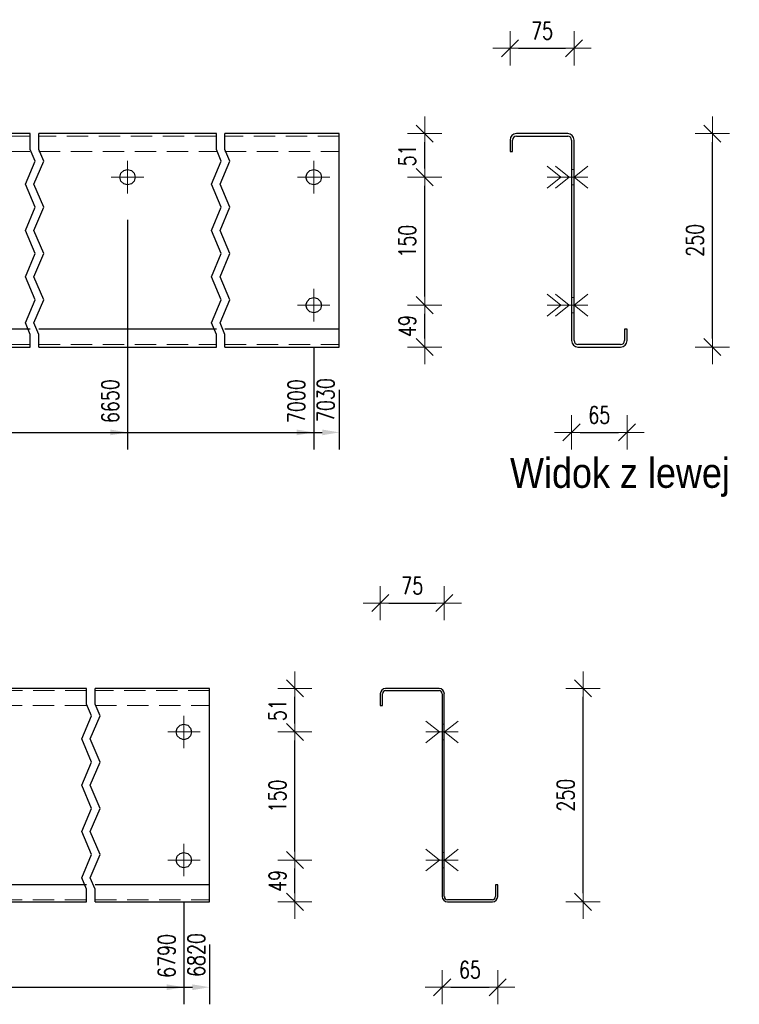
# Model space of a CAD drawing. Header units: millimetres. Extents: x -136 to 717, y 10101 to 10771.
# Tile 15 of 39: x 39 to 123, y 10495 to 10610. Entities that reach past the tile are written whole.
import ezdxf

# ---------------------------------------------------------------- set-up
doc = ezdxf.new("R2010")
doc.units = ezdxf.units.MM
doc.header["$LTSCALE"] = 10
doc.linetypes.add('HIDDEN', pattern=[0.375, 0.25, -0.125])
doc.linetypes.add('MITTE', pattern=[2, 1.25, -0.25, 0.25, -0.25])
doc.layers.get('Defpoints').update_dxf_attribs({"color": 1})
for name, color, linetype, lineweight in [('PS_Bolt', 4, 'Continuous', 13), ('PS_DIM', 4, 'Continuous', 13), ('PS_Hidden', 2, 'HIDDEN', 9), ('PS_Mid', 5, 'MITTE', 15), ('PS_Shape', 161, 'Continuous', 30), ('PS_SOLID', 7, 'Continuous', 30), ('PS_TEXT', 3, 'Continuous', 18)]:
    doc.layers.add(name, color=color, linetype=linetype, lineweight=lineweight)
doc.styles.add('gil', font='txt', dxfattribs={"width": 0.9})
doc.styles.add('simplex', font='simplex.shx', dxfattribs={"width": 0.75})
doc.dimstyles.new('1_10_GŁ_DS1-LS10', dxfattribs={"dimtxt": 2, "dimasz": 2, "dimexe": 2, "dimexo": 5, "dimgap": 1, "dimtad": 1, "dimjust": 4, "dimdec": 0, "dimlfac": 10, "dimtxsty": 'simplex', "dimblk1": 'NONE', "dimsah": 1, "dimcen": 2, "dimclrd": 256, "dimclre": 256, "dimclrt": 3, "dimadec": 1, "dimazin": 0, "dimtfac": 1, "dimtdec": 0, "dimtmove": 2, "dimatfit": 3, "dimfxl": 1, "dimarcsym": 0})
doc.dimstyles.new('1_10_PRZ_DS1-LS10', dxfattribs={"dimtxt": 2, "dimasz": 1, "dimexe": 2, "dimexo": 5, "dimgap": 1, "dimtad": 1, "dimdec": 0, "dimlfac": 10, "dimtxsty": 'simplex', "dimblk": 'dimznak', "dimcen": 2, "dimse1": 1, "dimse2": 1, "dimclrt": 3, "dimadec": 1, "dimazin": 0, "dimtfac": 1, "dimtdec": 0, "dimtix": 1, "dimtmove": 2, "dimatfit": 3, "dimldrblk": 'dim-grot', "dimfxl": 1, "dimarcsym": 0})

# ---------------------------------------------------------------- blocks, each defined once
blk = doc.blocks.new('*D46')
at = {"layer": 'Defpoints', "color": 0, "transparency": 16777216}
for p in [(51.16, 10591.67), (-92.04, 10571.77), (51.16, 10561.77)]:
    blk.add_point(p, dxfattribs=at)
at = {"layer": 'PS_DIM', "lineweight": -2, "transparency": 16777216}
for p, q in [((51.16, 10586.67), (51.16, 10559.77)), ((-92.04, 10566.77), (-92.04, 10559.77)), ((-92.04, 10561.77), (49.16, 10561.77))]:
    blk.add_line(p, q, dxfattribs=at)
at = {"layer": 'PS_DIM', "transparency": 16777216}
blk.add_solid([(49.16, 10562.1), (49.16, 10561.43), (51.16, 10561.77)], dxfattribs=at)
at = {"layer": 'PS_DIM', "color": 3, "transparency": 16777216, "insert": (49.14, 10565.43), "char_height": 2, "attachment_point": 5, "rotation": 90, "style": 'simplex'}
blk.add_mtext('6650', dxfattribs=at)
blk = doc.blocks.new('_None')
blk = doc.blocks.new('*D47')
at = {"layer": 'Defpoints', "color": 0, "transparency": 16777216}
for p in [(72.96, 10576.67), (-92.04, 10571.77), (72.96, 10561.77)]:
    blk.add_point(p, dxfattribs=at)
at = {"layer": 'PS_DIM', "lineweight": -2, "transparency": 16777216}
for p, q in [((72.96, 10571.67), (72.96, 10559.77)), ((-92.04, 10566.77), (-92.04, 10559.77)), ((-92.04, 10561.77), (70.96, 10561.77))]:
    blk.add_line(p, q, dxfattribs=at)
at = {"layer": 'PS_DIM', "transparency": 16777216}
blk.add_solid([(70.96, 10562.1), (70.96, 10561.43), (72.96, 10561.77)], dxfattribs=at)
at = {"layer": 'PS_DIM', "color": 3, "transparency": 16777216, "insert": (70.94, 10565.43), "char_height": 2, "attachment_point": 5, "rotation": 90, "style": 'simplex'}
blk.add_mtext('7000', dxfattribs=at)
blk = doc.blocks.new('*D48')
at = {"layer": 'Defpoints', "color": 0, "transparency": 16777216}
for p in [(-92.04, 10571.77), (75.96, 10571.77), (75.96, 10561.77)]:
    blk.add_point(p, dxfattribs=at)
at = {"layer": 'PS_DIM', "lineweight": -2, "transparency": 16777216}
for p, q in [((-92.04, 10566.77), (-92.04, 10559.77)), ((75.96, 10566.77), (75.96, 10559.77)), ((-92.04, 10561.77), (73.96, 10561.77))]:
    blk.add_line(p, q, dxfattribs=at)
at = {"layer": 'PS_DIM', "transparency": 16777216}
blk.add_solid([(73.96, 10562.1), (73.96, 10561.43), (75.96, 10561.77)], dxfattribs=at)
at = {"layer": 'PS_DIM', "color": 3, "transparency": 16777216, "insert": (74.36, 10565.56), "char_height": 2, "attachment_point": 5, "rotation": 90, "style": 'simplex'}
blk.add_mtext('7030', dxfattribs=at)
blk = doc.blocks.new('dimznak')
at = {"color": 0}
for points in [[(0, 2), (0, -2)], [(-2, 0), (2, 0)]]:
    blk.add_lwpolyline(points, dxfattribs=at)
at = {"color": 2}
blk.add_lwpolyline([(1, 1), (-1, -1)], dxfattribs=at)
blk = doc.blocks.new('*D49')
at = {"layer": 'Defpoints', "color": 0, "transparency": 16777216}
for p in [(72.96, 10576.67), (85.96, 10576.67), (72.96, 10571.77)]:
    blk.add_point(p, dxfattribs=at)
at = {"layer": 'PS_DIM', "color": 0, "lineweight": -2, "transparency": 16777216}
blk.add_line((85.96, 10572.77), (85.96, 10575.67), dxfattribs=at)
for p, rotation in [((85.96, 10576.67), 90), ((85.96, 10571.77), 270)]:
    blk.add_blockref('dimznak', p, dxfattribs=dict(at, rotation=rotation))
at = {"layer": 'PS_DIM', "color": 3, "transparency": 16777216, "insert": (83.92, 10574.22), "char_height": 2, "attachment_point": 5, "rotation": 90, "style": 'simplex'}
blk.add_mtext('49', dxfattribs=at)
blk = doc.blocks.new('dim-grot')
blk.add_hatch(color=256).paths.add_polyline_path([(0, 0), (-2, 0.5), (-2, -0.5)])
blk.add_lwpolyline([(0, 0), (-2, 0.5), (-2, -0.5), (0, 0)])
blk = doc.blocks.new('*D50')
at = {"layer": 'Defpoints', "color": 0, "transparency": 16777216}
for p in [(72.96, 10591.67), (85.96, 10591.67), (72.96, 10576.67)]:
    blk.add_point(p, dxfattribs=at)
at = {"layer": 'PS_DIM', "color": 0, "lineweight": -2, "transparency": 16777216}
blk.add_line((85.96, 10577.67), (85.96, 10590.67), dxfattribs=at)
for p, rotation in [((85.96, 10591.67), 90), ((85.96, 10576.67), 270)]:
    blk.add_blockref('dimznak', p, dxfattribs=dict(at, rotation=rotation))
at = {"layer": 'PS_DIM', "color": 3, "transparency": 16777216, "insert": (83.92, 10584.17), "char_height": 2, "attachment_point": 5, "rotation": 90, "style": 'simplex'}
blk.add_mtext('150', dxfattribs=at)
blk = doc.blocks.new('*D51')
at = {"layer": 'Defpoints', "color": 0, "transparency": 16777216}
for p in [(72.96, 10596.77), (85.96, 10596.77), (72.96, 10591.67)]:
    blk.add_point(p, dxfattribs=at)
at = {"layer": 'PS_DIM', "color": 0, "lineweight": -2, "transparency": 16777216}
blk.add_line((85.96, 10592.67), (85.96, 10595.77), dxfattribs=at)
for p, rotation in [((85.96, 10596.77), 90), ((85.96, 10591.67), 270)]:
    blk.add_blockref('dimznak', p, dxfattribs=dict(at, rotation=rotation))
at = {"layer": 'PS_DIM', "color": 3, "transparency": 16777216, "insert": (83.92, 10594.22), "char_height": 2, "attachment_point": 5, "rotation": 90, "style": 'simplex'}
blk.add_mtext('51', dxfattribs=at)
blk = doc.blocks.new('*D52')
at = {"layer": 'Defpoints', "color": 0, "transparency": 16777216}
for p in [(103.16, 10573.23), (109.66, 10573.19), (109.66, 10561.77)]:
    blk.add_point(p, dxfattribs=at)
at = {"layer": 'PS_DIM', "color": 0, "lineweight": -2, "transparency": 16777216}
blk.add_line((104.16, 10561.77), (108.66, 10561.77), dxfattribs=at)
at = {"layer": 'PS_DIM', "color": 0, "lineweight": -2, "transparency": 16777216, "rotation": 180}
blk.add_blockref('dimznak', (103.16, 10561.77), dxfattribs=at)
at = {"layer": 'PS_DIM', "color": 0, "lineweight": -2, "transparency": 16777216}
blk.add_blockref('dimznak', (109.66, 10561.77), dxfattribs=at)
at = {"layer": 'PS_DIM', "color": 3, "transparency": 16777216, "insert": (106.41, 10563.81), "char_height": 2, "attachment_point": 5, "style": 'simplex'}
blk.add_mtext('65', dxfattribs=at)
blk = doc.blocks.new('*D53')
at = {"layer": 'Defpoints', "color": 0, "transparency": 16777216}
for p in [(103.46, 10606.77), (95.96, 10595.34), (103.46, 10595)]:
    blk.add_point(p, dxfattribs=at)
at = {"layer": 'PS_DIM', "color": 0, "lineweight": -2, "transparency": 16777216}
blk.add_line((96.96, 10606.77), (102.46, 10606.77), dxfattribs=at)
at = {"layer": 'PS_DIM', "color": 0, "lineweight": -2, "transparency": 16777216, "rotation": 180}
blk.add_blockref('dimznak', (95.96, 10606.77), dxfattribs=at)
at = {"layer": 'PS_DIM', "color": 0, "lineweight": -2, "transparency": 16777216}
blk.add_blockref('dimznak', (103.46, 10606.77), dxfattribs=at)
at = {"layer": 'PS_DIM', "color": 3, "transparency": 16777216, "insert": (99.71, 10608.81), "char_height": 2, "attachment_point": 5, "style": 'simplex'}
blk.add_mtext('75', dxfattribs=at)
blk = doc.blocks.new('*D54')
at = {"layer": 'Defpoints', "color": 0, "transparency": 16777216}
for p in [(109.66, 10596.77), (119.66, 10596.77), (109.66, 10571.77)]:
    blk.add_point(p, dxfattribs=at)
at = {"layer": 'PS_DIM', "color": 0, "lineweight": -2, "transparency": 16777216}
blk.add_line((119.66, 10572.77), (119.66, 10595.77), dxfattribs=at)
for p, rotation in [((119.66, 10596.77), 90), ((119.66, 10571.77), 270)]:
    blk.add_blockref('dimznak', p, dxfattribs=dict(at, rotation=rotation))
at = {"layer": 'PS_DIM', "color": 3, "transparency": 16777216, "insert": (117.62, 10584.27), "char_height": 2, "attachment_point": 5, "rotation": 90, "style": 'simplex'}
blk.add_mtext('250', dxfattribs=at)
blk = doc.blocks.new('*D64')
at = {"layer": 'Defpoints', "color": 0, "transparency": 16777216}
for p in [(57.76, 10511.67), (-92.04, 10506.77), (57.76, 10496.77)]:
    blk.add_point(p, dxfattribs=at)
at = {"layer": 'PS_DIM', "lineweight": -2, "transparency": 16777216}
for p, q in [((57.76, 10506.67), (57.76, 10494.77)), ((-92.04, 10501.77), (-92.04, 10494.77)), ((-92.04, 10496.77), (55.76, 10496.77))]:
    blk.add_line(p, q, dxfattribs=at)
at = {"layer": 'PS_DIM', "transparency": 16777216}
blk.add_solid([(55.76, 10497.1), (55.76, 10496.43), (57.76, 10496.77)], dxfattribs=at)
at = {"layer": 'PS_DIM', "color": 3, "transparency": 16777216, "insert": (55.74, 10500.43), "char_height": 2, "attachment_point": 5, "rotation": 90, "style": 'simplex'}
blk.add_mtext('6790', dxfattribs=at)
blk = doc.blocks.new('*D65')
at = {"layer": 'Defpoints', "color": 0, "transparency": 16777216}
for p in [(-92.04, 10506.77), (60.76, 10506.77), (60.76, 10496.77)]:
    blk.add_point(p, dxfattribs=at)
at = {"layer": 'PS_DIM', "lineweight": -2, "transparency": 16777216}
for p, q in [((-92.04, 10501.77), (-92.04, 10494.77)), ((60.76, 10501.77), (60.76, 10494.77)), ((-92.04, 10496.77), (58.76, 10496.77))]:
    blk.add_line(p, q, dxfattribs=at)
at = {"layer": 'PS_DIM', "transparency": 16777216}
blk.add_solid([(58.76, 10497.1), (58.76, 10496.43), (60.76, 10496.77)], dxfattribs=at)
at = {"layer": 'PS_DIM', "color": 3, "transparency": 16777216, "insert": (59.22, 10500.54), "char_height": 2, "attachment_point": 5, "rotation": 90, "style": 'simplex'}
blk.add_mtext('6820', dxfattribs=at)
blk = doc.blocks.new('*D66')
at = {"layer": 'Defpoints', "color": 0, "transparency": 16777216}
for p in [(57.76, 10511.67), (70.76, 10511.67), (57.76, 10506.77)]:
    blk.add_point(p, dxfattribs=at)
at = {"layer": 'PS_DIM', "color": 0, "lineweight": -2, "transparency": 16777216}
blk.add_line((70.76, 10507.77), (70.76, 10510.67), dxfattribs=at)
for p, rotation in [((70.76, 10511.67), 90), ((70.76, 10506.77), 270)]:
    blk.add_blockref('dimznak', p, dxfattribs=dict(at, rotation=rotation))
at = {"layer": 'PS_DIM', "color": 3, "transparency": 16777216, "insert": (68.72, 10509.22), "char_height": 2, "attachment_point": 5, "rotation": 90, "style": 'simplex'}
blk.add_mtext('49', dxfattribs=at)
blk = doc.blocks.new('*D67')
at = {"layer": 'Defpoints', "color": 0, "transparency": 16777216}
for p in [(57.76, 10526.67), (70.76, 10526.67), (57.76, 10511.67)]:
    blk.add_point(p, dxfattribs=at)
at = {"layer": 'PS_DIM', "color": 0, "lineweight": -2, "transparency": 16777216}
blk.add_line((70.76, 10512.67), (70.76, 10525.67), dxfattribs=at)
for p, rotation in [((70.76, 10526.67), 90), ((70.76, 10511.67), 270)]:
    blk.add_blockref('dimznak', p, dxfattribs=dict(at, rotation=rotation))
at = {"layer": 'PS_DIM', "color": 3, "transparency": 16777216, "insert": (68.72, 10519.17), "char_height": 2, "attachment_point": 5, "rotation": 90, "style": 'simplex'}
blk.add_mtext('150', dxfattribs=at)
blk = doc.blocks.new('*D68')
at = {"layer": 'Defpoints', "color": 0, "transparency": 16777216}
for p in [(57.76, 10531.77), (70.76, 10531.77), (57.76, 10526.67)]:
    blk.add_point(p, dxfattribs=at)
at = {"layer": 'PS_DIM', "color": 0, "lineweight": -2, "transparency": 16777216}
blk.add_line((70.76, 10527.67), (70.76, 10530.77), dxfattribs=at)
for p, rotation in [((70.76, 10531.77), 90), ((70.76, 10526.67), 270)]:
    blk.add_blockref('dimznak', p, dxfattribs=dict(at, rotation=rotation))
at = {"layer": 'PS_DIM', "color": 3, "transparency": 16777216, "insert": (68.72, 10529.22), "char_height": 2, "attachment_point": 5, "rotation": 90, "style": 'simplex'}
blk.add_mtext('51', dxfattribs=at)
blk = doc.blocks.new('*D69')
at = {"layer": 'Defpoints', "color": 0, "transparency": 16777216}
for p in [(88.01, 10508.04), (94.51, 10508.08), (94.51, 10496.77)]:
    blk.add_point(p, dxfattribs=at)
at = {"layer": 'PS_DIM', "color": 0, "lineweight": -2, "transparency": 16777216}
blk.add_line((89.01, 10496.77), (93.51, 10496.77), dxfattribs=at)
at = {"layer": 'PS_DIM', "color": 0, "lineweight": -2, "transparency": 16777216, "rotation": 180}
blk.add_blockref('dimznak', (88.01, 10496.77), dxfattribs=at)
at = {"layer": 'PS_DIM', "color": 0, "lineweight": -2, "transparency": 16777216}
blk.add_blockref('dimznak', (94.51, 10496.77), dxfattribs=at)
at = {"layer": 'PS_DIM', "color": 3, "transparency": 16777216, "insert": (91.26, 10498.81), "char_height": 2, "attachment_point": 5, "style": 'simplex'}
blk.add_mtext('65', dxfattribs=at)
blk = doc.blocks.new('*D70')
at = {"layer": 'Defpoints', "color": 0, "transparency": 16777216}
for p in [(88.26, 10541.77), (80.76, 10530.45), (88.26, 10530.51)]:
    blk.add_point(p, dxfattribs=at)
at = {"layer": 'PS_DIM', "color": 0, "lineweight": -2, "transparency": 16777216}
blk.add_line((81.76, 10541.77), (87.26, 10541.77), dxfattribs=at)
at = {"layer": 'PS_DIM', "color": 0, "lineweight": -2, "transparency": 16777216, "rotation": 180}
blk.add_blockref('dimznak', (80.76, 10541.77), dxfattribs=at)
at = {"layer": 'PS_DIM', "color": 0, "lineweight": -2, "transparency": 16777216}
blk.add_blockref('dimznak', (88.26, 10541.77), dxfattribs=at)
at = {"layer": 'PS_DIM', "color": 3, "transparency": 16777216, "insert": (84.51, 10543.81), "char_height": 2, "attachment_point": 5, "style": 'simplex'}
blk.add_mtext('75', dxfattribs=at)
blk = doc.blocks.new('*D71')
at = {"layer": 'Defpoints', "color": 0, "transparency": 16777216}
for p in [(94.51, 10531.77), (104.51, 10531.77), (94.51, 10506.77)]:
    blk.add_point(p, dxfattribs=at)
at = {"layer": 'PS_DIM', "color": 0, "lineweight": -2, "transparency": 16777216}
blk.add_line((104.51, 10507.77), (104.51, 10530.77), dxfattribs=at)
for p, rotation in [((104.51, 10531.77), 90), ((104.51, 10506.77), 270)]:
    blk.add_blockref('dimznak', p, dxfattribs=dict(at, rotation=rotation))
at = {"layer": 'PS_DIM', "color": 3, "transparency": 16777216, "insert": (102.47, 10519.27), "char_height": 2, "attachment_point": 5, "rotation": 90, "style": 'simplex'}
blk.add_mtext('250', dxfattribs=at)
blk = doc.blocks.new('*X364')
at = {"color": 3, "linetype": 'Continuous'}
blk.add_line((72.96, 10576.67), (72.96, 10576.67), dxfattribs=at)
blk.add_line((72.96, 10576.67), (72.96, 10576.67), dxfattribs=at)
blk.add_line((72.96, 10576.67), (72.96, 10576.67), dxfattribs=at)
blk.add_line((72.96, 10576.67), (72.96, 10576.67), dxfattribs=at)
blk.add_line((72.96, 10576.67), (72.96, 10576.67), dxfattribs=at)
blk = doc.blocks.new('*X367')
at = {"color": 3, "linetype": 'Continuous'}
blk.add_line((72.96, 10591.67), (72.96, 10591.67), dxfattribs=at)
blk.add_line((72.96, 10591.67), (72.96, 10591.67), dxfattribs=at)
blk.add_line((72.96, 10591.67), (72.96, 10591.67), dxfattribs=at)
blk.add_line((72.96, 10591.67), (72.96, 10591.67), dxfattribs=at)
blk.add_line((72.96, 10591.67), (72.96, 10591.67), dxfattribs=at)
blk = doc.blocks.new('*X370')
at = {"color": 1}
for p, q in [((39.76, 10594.91), (39.76, 10596.77)), ((40.76, 10594.91), (40.76, 10596.77)), ((61.56, 10594.91), (61.56, 10596.77)), ((62.56, 10594.91), (62.56, 10596.77)), ((40.34, 10593.55), (39.76, 10594.91)), ((41.34, 10593.55), (40.76, 10594.91)), ((62.14, 10593.55), (61.56, 10594.91)), ((63.14, 10593.55), (62.56, 10594.91)), ((39.19, 10590.85), (40.34, 10593.55)), ((40.19, 10590.85), (41.34, 10593.55)), ((60.99, 10590.85), (62.14, 10593.55)), ((61.99, 10590.85), (63.14, 10593.55)), ((40.34, 10588.14), (39.19, 10590.85)), ((41.34, 10588.14), (40.19, 10590.85)), ((62.14, 10588.14), (60.99, 10590.85)), ((63.14, 10588.14), (61.99, 10590.85)), ((39.19, 10585.43), (40.34, 10588.14)), ((40.19, 10585.43), (41.34, 10588.14)), ((60.99, 10585.43), (62.14, 10588.14)), ((61.99, 10585.43), (63.14, 10588.14)), ((40.34, 10582.72), (39.19, 10585.43)), ((41.34, 10582.72), (40.19, 10585.43)), ((62.14, 10582.72), (60.99, 10585.43)), ((63.14, 10582.72), (61.99, 10585.43)), ((39.19, 10580.01), (40.34, 10582.72)), ((40.19, 10580.01), (41.34, 10582.72)), ((60.99, 10580.01), (62.14, 10582.72)), ((61.99, 10580.01), (63.14, 10582.72)), ((40.34, 10577.3), (39.19, 10580.01)), ((41.34, 10577.3), (40.19, 10580.01)), ((62.14, 10577.3), (60.99, 10580.01)), ((63.14, 10577.3), (61.99, 10580.01)), ((39.19, 10574.59), (40.34, 10577.3)), ((40.19, 10574.59), (41.34, 10577.3)), ((60.99, 10574.59), (62.14, 10577.3)), ((61.99, 10574.59), (63.14, 10577.3)), ((39.76, 10573.24), (39.19, 10574.59)), ((40.76, 10573.24), (40.19, 10574.59)), ((61.56, 10573.24), (60.99, 10574.59)), ((62.56, 10573.24), (61.99, 10574.59)), ((39.76, 10571.77), (39.76, 10573.24)), ((40.76, 10571.77), (40.76, 10573.24)), ((61.56, 10571.77), (61.56, 10573.24)), ((62.56, 10571.77), (62.56, 10573.24))]:
    blk.add_line(p, q, dxfattribs=at)
at = {"layer": 'PS_Hidden', "color": 2, "linetype": 'HIDDEN'}
for p, q in [((39.76, 10596.47), (10.96, 10596.47)), ((61.56, 10596.47), (40.76, 10596.47)), ((75.96, 10596.47), (62.56, 10596.47)), ((10.96, 10594.67), (39.76, 10594.67)), ((40.76, 10594.67), (61.56, 10594.67)), ((62.56, 10594.67), (75.96, 10594.67)), ((10.96, 10572.07), (39.76, 10572.07)), ((40.76, 10572.07), (61.56, 10572.07)), ((62.56, 10572.07), (75.96, 10572.07))]:
    blk.add_line(p, q, dxfattribs=at)
at = {"layer": 'PS_Mid', "color": 5, "linetype": 'MITTE'}
for p, q in [((51.16, 10593.57), (51.16, 10589.77)), ((72.96, 10593.57), (72.96, 10589.77)), ((53.06, 10591.67), (49.26, 10591.67)), ((74.86, 10591.67), (71.06, 10591.67)), ((72.96, 10578.57), (72.96, 10574.77)), ((74.86, 10576.67), (71.06, 10576.67))]:
    blk.add_line(p, q, dxfattribs=at)
at = {"layer": 'PS_SOLID', "color": 7, "linetype": 'Continuous'}
for p, q in [((39.76, 10596.77), (29.36, 10596.77)), ((51.16, 10596.77), (40.76, 10596.77)), ((61.56, 10596.77), (51.16, 10596.77)), ((72.96, 10596.77), (62.56, 10596.77)), ((75.96, 10596.77), (72.96, 10596.77)), ((75.96, 10573.87), (75.96, 10596.77)), ((50.26, 10591.67), (50.38, 10592.12)), ((50.38, 10591.22), (50.26, 10591.67)), ((50.38, 10592.12), (50.71, 10592.45)), ((50.71, 10592.45), (51.16, 10592.57)), ((51.16, 10592.57), (51.61, 10592.45)), ((51.61, 10592.45), (51.94, 10592.12)), ((51.94, 10592.12), (52.06, 10591.67)), ((52.06, 10591.67), (51.94, 10591.22)), ((72.06, 10591.67), (72.18, 10592.12)), ((72.18, 10591.22), (72.06, 10591.67)), ((72.18, 10592.12), (72.51, 10592.45)), ((72.51, 10592.45), (72.96, 10592.57)), ((72.96, 10592.57), (73.41, 10592.45)), ((73.41, 10592.45), (73.74, 10592.12)), ((73.74, 10592.12), (73.86, 10591.67)), ((73.86, 10591.67), (73.74, 10591.22)), ((50.71, 10590.89), (50.38, 10591.22)), ((51.16, 10590.77), (50.71, 10590.89)), ((51.61, 10590.89), (51.16, 10590.77)), ((51.94, 10591.22), (51.61, 10590.89)), ((72.51, 10590.89), (72.18, 10591.22)), ((72.96, 10590.77), (72.51, 10590.89)), ((73.41, 10590.89), (72.96, 10590.77)), ((73.74, 10591.22), (73.41, 10590.89)), ((72.06, 10576.67), (72.18, 10577.12)), ((72.18, 10576.22), (72.06, 10576.67)), ((72.18, 10577.12), (72.51, 10577.45)), ((72.51, 10577.45), (72.96, 10577.57)), ((72.96, 10577.57), (73.41, 10577.45)), ((73.41, 10577.45), (73.74, 10577.12)), ((73.74, 10577.12), (73.86, 10576.67)), ((73.86, 10576.67), (73.74, 10576.22)), ((72.51, 10575.89), (72.18, 10576.22)), ((72.96, 10575.77), (72.51, 10575.89)), ((73.41, 10575.89), (72.96, 10575.77)), ((73.74, 10576.22), (73.41, 10575.89)), ((39.76, 10573.87), (10.96, 10573.87)), ((61.56, 10573.87), (40.76, 10573.87)), ((75.96, 10573.87), (62.56, 10573.87)), ((75.96, 10571.77), (75.96, 10573.87)), ((10.96, 10571.77), (39.76, 10571.77)), ((40.76, 10571.77), (61.56, 10571.77)), ((62.56, 10571.77), (75.96, 10571.77))]:
    blk.add_line(p, q, dxfattribs=at)
blk = doc.blocks.new('*X374')
at = {"color": 3, "linetype": 'Continuous'}
for p, q in [((101.29, 10577.95), (102.89, 10576.67)), ((105.06, 10577.95), (103.46, 10576.67)), ((102.89, 10576.67), (101.29, 10575.39)), ((105.06, 10576.67), (101.29, 10576.67)), ((103.46, 10576.67), (105.06, 10575.39))]:
    blk.add_line(p, q, dxfattribs=at)
blk = doc.blocks.new('*X375')
at = {"color": 3, "linetype": 'Continuous'}
for p, q in [((100.29, 10577.95), (101.89, 10576.67)), ((105.06, 10577.95), (103.46, 10576.67)), ((101.89, 10576.67), (100.29, 10575.39)), ((105.06, 10576.67), (100.29, 10576.67)), ((103.46, 10576.67), (105.06, 10575.39))]:
    blk.add_line(p, q, dxfattribs=at)
blk = doc.blocks.new('*X376')
at = {"color": 3, "linetype": 'Continuous'}
for p, q in [((100.29, 10577.95), (101.89, 10576.67)), ((105.06, 10577.95), (103.46, 10576.67)), ((101.89, 10576.67), (100.29, 10575.39)), ((105.06, 10576.67), (100.29, 10576.67)), ((103.46, 10576.67), (105.06, 10575.39))]:
    blk.add_line(p, q, dxfattribs=at)
blk = doc.blocks.new('*X377')
at = {"color": 3, "linetype": 'Continuous'}
for p, q in [((101.29, 10592.95), (102.89, 10591.67)), ((105.06, 10592.95), (103.46, 10591.67)), ((102.89, 10591.67), (101.29, 10590.39)), ((105.06, 10591.67), (101.29, 10591.67)), ((103.46, 10591.67), (105.06, 10590.39))]:
    blk.add_line(p, q, dxfattribs=at)
blk = doc.blocks.new('*X378')
at = {"color": 3, "linetype": 'Continuous'}
for p, q in [((101.29, 10577.95), (102.89, 10576.67)), ((105.06, 10577.95), (103.46, 10576.67)), ((102.89, 10576.67), (101.29, 10575.39)), ((105.06, 10576.67), (101.29, 10576.67)), ((103.46, 10576.67), (105.06, 10575.39))]:
    blk.add_line(p, q, dxfattribs=at)
blk = doc.blocks.new('*X379')
at = {"color": 3, "linetype": 'Continuous'}
for p, q in [((100.29, 10592.95), (101.89, 10591.67)), ((105.06, 10592.95), (103.46, 10591.67)), ((101.89, 10591.67), (100.29, 10590.39)), ((105.06, 10591.67), (100.29, 10591.67)), ((103.46, 10591.67), (105.06, 10590.39))]:
    blk.add_line(p, q, dxfattribs=at)
blk = doc.blocks.new('*X380')
at = {"layer": 'PS_Hidden', "color": 2, "linetype": 'HIDDEN'}
for p, q in [((103.46, 10592.57), (103.16, 10592.57)), ((103.16, 10590.77), (103.46, 10590.77)), ((103.46, 10577.57), (103.16, 10577.57)), ((103.16, 10575.77), (103.46, 10575.77))]:
    blk.add_line(p, q, dxfattribs=at)
at = {"layer": 'PS_SOLID', "color": 7, "linetype": 'Continuous'}
for p, q in [((102.71, 10596.77), (96.71, 10596.77)), ((96.71, 10596.47), (102.71, 10596.47)), ((95.96, 10596.02), (95.96, 10594.67)), ((96.26, 10594.67), (96.26, 10596.02)), ((103.16, 10596.02), (103.16, 10572.52)), ((103.46, 10591.67), (103.46, 10596.02)), ((95.96, 10594.67), (96.26, 10594.67)), ((103.46, 10576.67), (103.46, 10591.67)), ((103.46, 10572.52), (103.46, 10576.67)), ((109.66, 10573.87), (109.36, 10573.87)), ((109.36, 10573.87), (109.36, 10572.52)), ((109.66, 10572.52), (109.66, 10573.87)), ((108.91, 10572.07), (103.91, 10572.07)), ((103.91, 10571.77), (108.91, 10571.77))]:
    blk.add_line(p, q, dxfattribs=at)
at = {"layer": 'PS_SOLID'}
for centre, radius, start, end in [((96.71, 10596.02), 0.75, 90, 180), ((96.71, 10596.02), 0.45, 90, 180), ((102.71, 10596.02), 0.75, 360, 90), ((102.71, 10596.02), 0.45, 360, 90), ((103.91, 10572.52), 0.75, 180, 270), ((103.91, 10572.52), 0.45, 180, 270), ((108.91, 10572.52), 0.45, 270, 0), ((108.91, 10572.52), 0.75, 270, 0)]:
    blk.add_arc(centre, radius, start, end, dxfattribs=at)
blk = doc.blocks.new('*X381')
at = {"color": 3, "linetype": 'Continuous'}
for p, q in [((101.29, 10592.95), (102.89, 10591.67)), ((105.06, 10592.95), (103.46, 10591.67)), ((102.89, 10591.67), (101.29, 10590.39)), ((105.06, 10591.67), (101.29, 10591.67)), ((103.46, 10591.67), (105.06, 10590.39))]:
    blk.add_line(p, q, dxfattribs=at)
blk = doc.blocks.new('*X382')
at = {"color": 3, "linetype": 'Continuous'}
for p, q in [((100.29, 10592.95), (101.89, 10591.67)), ((105.06, 10592.95), (103.46, 10591.67)), ((101.89, 10591.67), (100.29, 10590.39)), ((105.06, 10591.67), (100.29, 10591.67)), ((103.46, 10591.67), (105.06, 10590.39))]:
    blk.add_line(p, q, dxfattribs=at)
blk = doc.blocks.new('*X383')
at = {"color": 3, "style": 'gil', "width": 0.9}
blk.add_text('Widok z lewej', height=3.5, dxfattribs=at).set_placement((95.96, 10555.27))
blk = doc.blocks.new('*X384')
at = {"color": 3, "linetype": 'Continuous'}
blk.add_line((57.76, 10526.67), (57.76, 10526.67), dxfattribs=at)
blk.add_line((57.76, 10526.67), (57.76, 10526.67), dxfattribs=at)
blk.add_line((57.76, 10526.67), (57.76, 10526.67), dxfattribs=at)
blk.add_line((57.76, 10526.67), (57.76, 10526.67), dxfattribs=at)
blk.add_line((57.76, 10526.67), (57.76, 10526.67), dxfattribs=at)
blk = doc.blocks.new('*X387')
at = {"color": 3, "linetype": 'Continuous'}
blk.add_line((57.76, 10511.67), (57.76, 10511.67), dxfattribs=at)
blk.add_line((57.76, 10511.67), (57.76, 10511.67), dxfattribs=at)
blk.add_line((57.76, 10511.67), (57.76, 10511.67), dxfattribs=at)
blk.add_line((57.76, 10511.67), (57.76, 10511.67), dxfattribs=at)
blk.add_line((57.76, 10511.67), (57.76, 10511.67), dxfattribs=at)
blk = doc.blocks.new('*X390')
at = {"color": 1}
for p, q in [((46.36, 10529.91), (46.36, 10531.77)), ((47.36, 10529.91), (47.36, 10531.77)), ((46.94, 10528.55), (46.36, 10529.91)), ((47.94, 10528.55), (47.36, 10529.91)), ((45.79, 10525.85), (46.94, 10528.55)), ((46.79, 10525.85), (47.94, 10528.55)), ((46.94, 10523.14), (45.79, 10525.85)), ((47.94, 10523.14), (46.79, 10525.85)), ((45.79, 10520.43), (46.94, 10523.14)), ((46.79, 10520.43), (47.94, 10523.14)), ((46.94, 10517.72), (45.79, 10520.43)), ((47.94, 10517.72), (46.79, 10520.43)), ((45.79, 10515.01), (46.94, 10517.72)), ((46.79, 10515.01), (47.94, 10517.72)), ((46.94, 10512.3), (45.79, 10515.01)), ((47.94, 10512.3), (46.79, 10515.01)), ((45.79, 10509.59), (46.94, 10512.3)), ((46.79, 10509.59), (47.94, 10512.3)), ((46.36, 10508.24), (45.79, 10509.59)), ((47.36, 10508.24), (46.79, 10509.59)), ((46.36, 10506.77), (46.36, 10508.24)), ((47.36, 10506.77), (47.36, 10508.24))]:
    blk.add_line(p, q, dxfattribs=at)
at = {"layer": 'PS_Hidden', "color": 2, "linetype": 'HIDDEN'}
for p, q in [((46.36, 10531.52), (17.56, 10531.52)), ((60.76, 10531.52), (47.36, 10531.52)), ((17.56, 10529.77), (46.36, 10529.77)), ((47.36, 10529.77), (60.76, 10529.77)), ((17.56, 10507.02), (46.36, 10507.02)), ((47.36, 10507.02), (60.76, 10507.02))]:
    blk.add_line(p, q, dxfattribs=at)
at = {"layer": 'PS_Mid', "color": 5, "linetype": 'MITTE'}
for p, q in [((57.76, 10528.57), (57.76, 10524.77)), ((59.66, 10526.67), (55.86, 10526.67)), ((57.76, 10513.57), (57.76, 10509.77)), ((59.66, 10511.67), (55.86, 10511.67))]:
    blk.add_line(p, q, dxfattribs=at)
at = {"layer": 'PS_SOLID', "color": 7, "linetype": 'Continuous'}
for p, q in [((46.36, 10531.77), (35.96, 10531.77)), ((57.76, 10531.77), (47.36, 10531.77)), ((60.76, 10531.77), (57.76, 10531.77)), ((60.76, 10508.77), (60.76, 10531.77)), ((56.86, 10526.67), (56.98, 10527.12)), ((56.98, 10527.12), (57.31, 10527.45)), ((57.31, 10527.45), (57.76, 10527.57)), ((57.76, 10527.57), (58.21, 10527.45)), ((58.21, 10527.45), (58.54, 10527.12)), ((58.54, 10527.12), (58.66, 10526.67)), ((56.98, 10526.22), (56.86, 10526.67)), ((57.31, 10525.89), (56.98, 10526.22)), ((58.54, 10526.22), (58.21, 10525.89)), ((58.66, 10526.67), (58.54, 10526.22)), ((57.76, 10525.77), (57.31, 10525.89)), ((58.21, 10525.89), (57.76, 10525.77)), ((56.86, 10511.67), (56.98, 10512.12)), ((56.98, 10512.12), (57.31, 10512.45)), ((57.31, 10512.45), (57.76, 10512.57)), ((57.76, 10512.57), (58.21, 10512.45)), ((58.21, 10512.45), (58.54, 10512.12)), ((58.54, 10512.12), (58.66, 10511.67)), ((56.98, 10511.22), (56.86, 10511.67)), ((57.31, 10510.89), (56.98, 10511.22)), ((58.54, 10511.22), (58.21, 10510.89)), ((58.66, 10511.67), (58.54, 10511.22)), ((57.76, 10510.77), (57.31, 10510.89)), ((58.21, 10510.89), (57.76, 10510.77)), ((46.36, 10508.77), (17.56, 10508.77)), ((60.76, 10508.77), (47.36, 10508.77)), ((60.76, 10506.77), (60.76, 10508.77)), ((17.56, 10506.77), (46.36, 10506.77)), ((47.36, 10506.77), (60.76, 10506.77))]:
    blk.add_line(p, q, dxfattribs=at)
blk = doc.blocks.new('*X394')
at = {"color": 3, "linetype": 'Continuous'}
for p, q in [((86.11, 10527.95), (87.71, 10526.67)), ((89.89, 10527.95), (88.29, 10526.67)), ((87.71, 10526.67), (86.11, 10525.39)), ((89.89, 10526.67), (86.11, 10526.67)), ((88.29, 10526.67), (89.89, 10525.39))]:
    blk.add_line(p, q, dxfattribs=at)
blk = doc.blocks.new('*X395')
at = {"color": 3, "linetype": 'Continuous'}
for p, q in [((86.11, 10512.95), (87.71, 10511.67)), ((89.89, 10512.95), (88.29, 10511.67)), ((87.71, 10511.67), (86.11, 10510.39)), ((89.89, 10511.67), (86.11, 10511.67)), ((88.29, 10511.67), (89.89, 10510.39))]:
    blk.add_line(p, q, dxfattribs=at)
blk = doc.blocks.new('*X396')
at = {"color": 3, "linetype": 'Continuous'}
for p, q in [((86.11, 10527.95), (87.71, 10526.67)), ((89.89, 10527.95), (88.29, 10526.67)), ((87.71, 10526.67), (86.11, 10525.39)), ((89.89, 10526.67), (86.11, 10526.67)), ((88.29, 10526.67), (89.89, 10525.39))]:
    blk.add_line(p, q, dxfattribs=at)
blk = doc.blocks.new('*X397')
at = {"color": 3, "linetype": 'Continuous'}
for p, q in [((86.11, 10512.95), (87.71, 10511.67)), ((89.89, 10512.95), (88.29, 10511.67)), ((87.71, 10511.67), (86.11, 10510.39)), ((89.89, 10511.67), (86.11, 10511.67)), ((88.29, 10511.67), (89.89, 10510.39))]:
    blk.add_line(p, q, dxfattribs=at)
blk = doc.blocks.new('*X398')
at = {"color": 3, "linetype": 'Continuous'}
for p, q in [((86.11, 10512.95), (87.71, 10511.67)), ((89.89, 10512.95), (88.29, 10511.67)), ((87.71, 10511.67), (86.11, 10510.39)), ((89.89, 10511.67), (86.11, 10511.67)), ((88.29, 10511.67), (89.89, 10510.39))]:
    blk.add_line(p, q, dxfattribs=at)
blk = doc.blocks.new('*X399')
at = {"color": 3, "linetype": 'Continuous'}
for p, q in [((86.11, 10527.95), (87.71, 10526.67)), ((89.89, 10527.95), (88.29, 10526.67)), ((87.71, 10526.67), (86.11, 10525.39)), ((89.89, 10526.67), (86.11, 10526.67)), ((88.29, 10526.67), (89.89, 10525.39))]:
    blk.add_line(p, q, dxfattribs=at)
blk = doc.blocks.new('*X400')
at = {"layer": 'PS_Hidden', "color": 2, "linetype": 'HIDDEN'}
for p, q in [((88.26, 10527.57), (88.01, 10527.57)), ((88.01, 10525.77), (88.26, 10525.77)), ((88.26, 10512.57), (88.01, 10512.57)), ((88.01, 10510.77), (88.26, 10510.77))]:
    blk.add_line(p, q, dxfattribs=at)
at = {"layer": 'PS_SOLID', "color": 7, "linetype": 'Continuous'}
for p, q in [((87.64, 10531.77), (81.39, 10531.77)), ((80.76, 10531.14), (80.76, 10529.77)), ((81.01, 10529.77), (81.01, 10531.14)), ((81.39, 10531.52), (87.64, 10531.52)), ((88.01, 10531.14), (88.01, 10507.39)), ((88.26, 10526.67), (88.26, 10531.14)), ((80.76, 10529.77), (81.01, 10529.77)), ((88.26, 10511.67), (88.26, 10526.67)), ((88.26, 10507.39), (88.26, 10511.67)), ((94.51, 10508.77), (94.26, 10508.77)), ((94.26, 10508.77), (94.26, 10507.39)), ((94.51, 10507.39), (94.51, 10508.77)), ((93.89, 10507.02), (88.64, 10507.02)), ((88.64, 10506.77), (93.89, 10506.77))]:
    blk.add_line(p, q, dxfattribs=at)
at = {"layer": 'PS_SOLID'}
for centre, radius, start, end in [((81.39, 10531.14), 0.625, 90, 180), ((87.64, 10531.14), 0.625, 360, 90), ((81.39, 10531.14), 0.375, 90, 180), ((87.64, 10531.14), 0.375, 360, 90), ((88.64, 10507.39), 0.625, 180, 270), ((88.64, 10507.39), 0.375, 180, 270), ((93.89, 10507.39), 0.375, 270, 0), ((93.89, 10507.39), 0.625, 270, 0)]:
    blk.add_arc(centre, radius, start, end, dxfattribs=at)
blk = doc.blocks.new('*X401')
at = {"color": 3, "linetype": 'Continuous'}
for p, q in [((86.11, 10527.95), (87.71, 10526.67)), ((89.89, 10527.95), (88.29, 10526.67)), ((87.71, 10526.67), (86.11, 10525.39)), ((89.89, 10526.67), (86.11, 10526.67)), ((88.29, 10526.67), (89.89, 10525.39))]:
    blk.add_line(p, q, dxfattribs=at)
blk = doc.blocks.new('*X402')
at = {"color": 3, "linetype": 'Continuous'}
for p, q in [((86.11, 10512.95), (87.71, 10511.67)), ((89.89, 10512.95), (88.29, 10511.67)), ((87.71, 10511.67), (86.11, 10510.39)), ((89.89, 10511.67), (86.11, 10511.67)), ((88.29, 10511.67), (89.89, 10510.39))]:
    blk.add_line(p, q, dxfattribs=at)

msp = doc.modelspace()

# ---------------------------------------------------------------- block references
at = {"layer": 'PS_Bolt', "color": 3}
for name in ['*X379', '*X382', '*X377', '*X381', '*X367', '*X375', '*X376', '*X374', '*X378', '*X364', '*X394', '*X396', '*X399', '*X401', '*X384', '*X395', '*X397', '*X398', '*X402', '*X387']:
    msp.add_blockref(name, (0, 0), dxfattribs=at)
at = {"layer": 'PS_Shape', "color": 2}
for name in ['*X370', '*X380', '*X390', '*X400']:
    msp.add_blockref(name, (0, 0), dxfattribs=at)
at = {"layer": 'PS_TEXT'}
msp.add_blockref('*X383', (0, 0), dxfattribs=at)

# ---------------------------------------------------------------- dimensions: what is measured, and where the dimension line sits
at = {"layer": 'PS_DIM'}
for base, p1, p2, picture, middle in [((103.46, 10606.77), (95.96, 10595.34), (103.46, 10595), '*D53', (99.71, 10608.81)), ((109.66, 10561.77), (103.16, 10573.23), (109.66, 10573.19), '*D52', (106.41, 10563.81)), ((88.26, 10541.77), (80.76, 10530.45), (88.26, 10530.51), '*D70', (84.51, 10543.81)), ((94.51, 10496.77), (88.01, 10508.04), (94.51, 10508.08), '*D69', (91.26, 10498.81))]:
    dim = msp.add_linear_dim(base=base, p1=p1, p2=p2, dimstyle='1_10_PRZ_DS1-LS10', dxfattribs=at)
    dim.commit()
    dim.dimension.update_dxf_attribs({"geometry": picture, "text_midpoint": middle, "dimtype": 128})
for base, p1, p2, picture, middle in [((85.96, 10596.77), (72.96, 10591.67), (72.96, 10596.77), '*D51', (83.92, 10594.22)), ((119.66, 10596.77), (109.66, 10571.77), (109.66, 10596.77), '*D54', (117.62, 10584.27)), ((85.96, 10591.67), (72.96, 10576.67), (72.96, 10591.67), '*D50', (83.92, 10584.17)), ((85.96, 10576.67), (72.96, 10571.77), (72.96, 10576.67), '*D49', (83.92, 10574.22)), ((70.76, 10531.77), (57.76, 10526.67), (57.76, 10531.77), '*D68', (68.72, 10529.22)), ((104.51, 10531.77), (94.51, 10506.77), (94.51, 10531.77), '*D71', (102.47, 10519.27)), ((70.76, 10526.67), (57.76, 10511.67), (57.76, 10526.67), '*D67', (68.72, 10519.17)), ((70.76, 10511.67), (57.76, 10506.77), (57.76, 10511.67), '*D66', (68.72, 10509.22))]:
    dim = msp.add_linear_dim(base=base, p1=p1, p2=p2, angle=90, dimstyle='1_10_PRZ_DS1-LS10', dxfattribs=at)
    dim.commit()
    dim.dimension.update_dxf_attribs({"geometry": picture, "text_midpoint": middle, "dimtype": 128})
for base, p1, p2, text, picture, middle in [((51.16, 10561.77), (-92.04, 10571.77), (51.16, 10591.67), '6650', '*D46', (49.14, 10565.43)), ((72.96, 10561.77), (-92.04, 10571.77), (72.96, 10576.67), '7000', '*D47', (70.94, 10565.43)), ((75.96, 10561.77), (-92.04, 10571.77), (75.96, 10571.77), '7030', '*D48', (74.36, 10565.56)), ((57.76, 10496.77), (-92.04, 10506.77), (57.76, 10511.67), '6790', '*D64', (55.74, 10500.43)), ((60.76, 10496.77), (-92.04, 10506.77), (60.76, 10506.77), '6820', '*D65', (59.22, 10500.54))]:
    dim = msp.add_linear_dim(base=base, p1=p1, p2=p2, text=text, dimstyle='1_10_GŁ_DS1-LS10', dxfattribs=at)
    dim.commit()
    dim.dimension.update_dxf_attribs({"geometry": picture, "text_midpoint": middle, "dimtype": 128, "text_rotation": 90})

doc.saveas('drawing.dxf')
